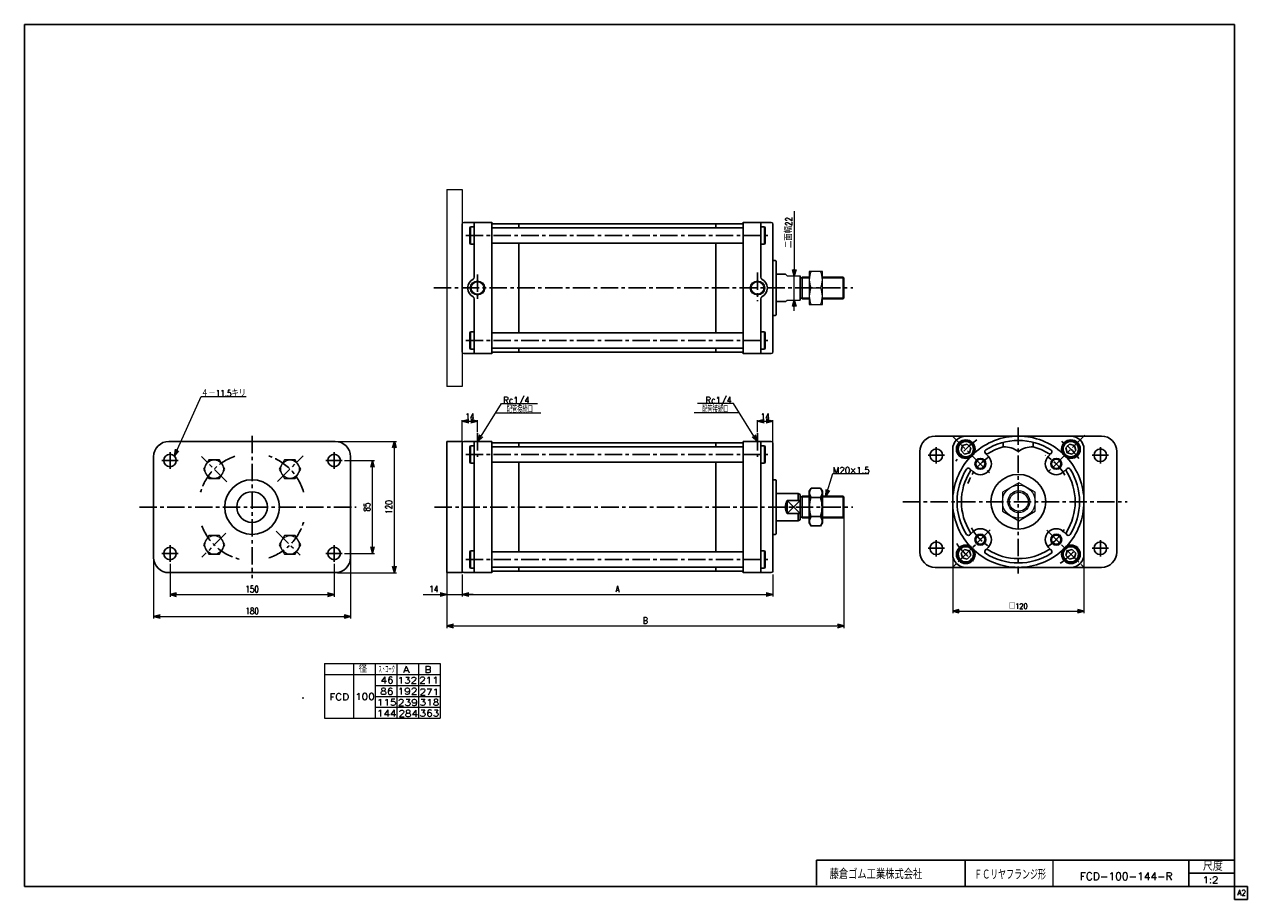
# Model space of a CAD drawing. Header units: millimetres. Extents: x -544 to 574, y -400 to 400.
import ezdxf
from ezdxf.enums import TextEntityAlignment as Align

# ---------------------------------------------------------------- set-up
doc = ezdxf.new("R2010")
doc.units = ezdxf.units.MM
doc.header["$LTSCALE"] = 0.5
doc.header["$PDSIZE"] = 1
doc.linetypes.add('CENTER', pattern=[50.8, 31.75, -6.35, 6.35, -6.35])
for name, color, linetype in [('Layer0016', 7, 'Continuous'), ('Layer0032', 7, 'Continuous'), ('ZUWAKU', 7, 'Continuous')]:
    doc.layers.add(name, color=color, linetype=linetype)
doc.styles.add('FdaStyle0', font='txt.shx', dxfattribs={"width": 0.8, "bigfont": 'bigfont'})
doc.dimstyles.new('DaDimRotatedStyle', dxfattribs={"dimtxt": 6, "dimasz": 6.000004, "dimexe": 1, "dimexo": 2, "dimgap": 1, "dimtad": 3, "dimdsep": 46, "dimtxsty": 'FdaStyle0', "dimblk1": 'OPEN30', "dimblk2": 'OPEN30', "dimsah": 1, "dimcen": 0.09, "dimclrd": 4, "dimclre": 4, "dimclrt": 4, "dimadec": 0, "dimazin": 2, "dimtfac": 1, "dimtdec": 4, "dimtmove": 0, "dimatfit": 0, "dimfxl": 1, "dimarcsym": 0})

# ---------------------------------------------------------------- blocks, each defined once
blk = doc.blocks.new('_OPEN30')
at = {"color": 0, "linetype": 'ByBlock', "lineweight": -2}
for p, q in [((-1, 0.267949), (0, 0)), ((0, 0), (-1, -0.267949)), ((0, 0), (-1, 0))]:
    blk.add_line(p, q, dxfattribs=at)
blk = doc.blocks.new('DC_GROUP_Φ100_1')
at = {"color": 4, "linetype": 'Continuous', "lineweight": 25}
for p, q in [((175, -23.8), (173.4, -26.7)), ((173.4, -26.7), (173.4, -55.7)), ((183.8, -23.8), (175, -23.8)), ((183.8, -32.5), (175, -32.5)), ((183.8, -23.8), (185.4, -26.7)), ((185.4, -26.7), (185.4, -55.7)), ((175, -58.5), (173.4, -55.7)), ((183.8, -49.8), (175, -49.8)), ((183.8, -58.5), (185.4, -55.7)), ((183.8, -58.5), (175, -58.5))]:
    blk.add_line(p, q, dxfattribs=at)
for centre, radius, start, end in [((181.3, -28.2), 7.67, 145.6111, 214.3889), ((202.3, -41.2), 28.7, 162.4111, 197.5889), ((177.4, -28.2), 7.67, 325.6111, 34.3889), ((156.4, -41.2), 28.7, 342.4111, 17.5889), ((181.3, -54.2), 7.67, 145.6111, 214.3889), ((177.4, -54.2), 7.67, 325.6111, 34.3889)]:
    blk.add_arc(centre, radius, start, end, dxfattribs=at)
blk = doc.blocks.new('*D2')
at = {"color": 4, "linetype": 'Continuous', "lineweight": 13}
for p, q in [((-143.9, 18.3), (-143.9, 38.3)), ((-143.9, 37.3), (-129.9, 37.3)), ((-129.9, 27.4), (-129.9, 38.3))]:
    blk.add_line(p, q, dxfattribs=at)
at = {"color": 4, "xscale": 6.000005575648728, "yscale": 5.999978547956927}
for p, rotation in [((-143.9, 37.3), 180), ((-129.9, 37.3), 360)]:
    blk.add_blockref('_OPEN30', p, dxfattribs=dict(at, rotation=rotation))
at = {"color": 4, "insert": (-136.9, 38.3), "char_height": 6, "width": 19.5, "attachment_point": 8, "style": 'FdaStyle0'}
blk.add_mtext('\\T1.00;14', dxfattribs=at)
blk = doc.blocks.new('*D3')
at = {"color": 4, "linetype": 'Continuous', "lineweight": 13}
for p, q in [((126.1, 27.4), (126.1, 38.3)), ((126.1, 37.3), (140.1, 37.3)), ((140.1, 18.3), (140.1, 38.3))]:
    blk.add_line(p, q, dxfattribs=at)
at = {"color": 4, "xscale": 6.000005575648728, "yscale": 5.999978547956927}
for p, rotation in [((126.1, 37.3), 180), ((140.1, 37.3), 360)]:
    blk.add_blockref('_OPEN30', p, dxfattribs=dict(at, rotation=rotation))
at = {"color": 4, "insert": (133.1, 38.3), "char_height": 6, "width": 19.5, "attachment_point": 8, "style": 'FdaStyle0'}
blk.add_mtext('\\T1.00;14', dxfattribs=at)
blk = doc.blocks.new('DC_GROUP_Φ100_2')
at = {"color": 4, "linetype": 'Continuous', "lineweight": 13}
for p, q in [((188.4, -31.2), (195, -10.6)), ((195, -10.6), (227.7, -10.6))]:
    blk.add_line(p, q, dxfattribs=at)
at = {"color": 4, "xscale": 6.000005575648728, "yscale": 5.999978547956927, "rotation": 252.3486127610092}
blk.add_blockref('_OPEN30', (188.4, -31.2), dxfattribs=at)
at = {"color": 4, "style": 'FdaStyle0', "width": 0.777778}
blk.add_text('M20×1.5', height=6, dxfattribs=at).set_placement((195, -10.6), (228.6, -10.6), align=Align.FIT)
blk = doc.blocks.new('DC_GROUP_Φ100_3')
at = {"color": 4, "linetype": 'Continuous', "lineweight": 13}
for p, q in [((185.4, 174.1), (173.4, 174.1)), ((173.4, 174.1), (173.4, 144.1)), ((185.4, 144.1), (185.4, 174.1)), ((175, 159.1), (183.8, 159.1)), ((173.4, 144.1), (185.4, 144.1))]:
    blk.add_line(p, q, dxfattribs=at)
for centre, start, end in [((191.5, 166.6), 155.495, 204.505), ((167.3, 166.6), 335.495, 24.505), ((191.5, 151.6), 155.495, 204.505), ((167.3, 151.6), 335.495, 24.505)]:
    blk.add_arc(centre, 18.1, start, end, dxfattribs=at)
blk = doc.blocks.new('DC_GROUP_Φ100_4')
at = {"color": 4, "linetype": 'Continuous', "lineweight": 25}
for p, q in [((411.2, 16.2), (408, 13)), ((408, 13), (409.1, 8.5)), ((415.7, 15), (411.2, 16.2)), ((416.9, 10.6), (415.7, 15)), ((409.1, 8.5), (413.6, 7.3)), ((413.6, 7.3), (416.9, 10.6))]:
    blk.add_line(p, q, dxfattribs=at)
for radius in [8, 6.96]:
    blk.add_circle((412.4, 11.8), radius, dxfattribs=at)
blk = doc.blocks.new('DC_GROUP_Φ100_5')
at = {"color": 4, "linetype": 'Continuous', "lineweight": 25}
for p, q in [((312.1, 10.6), (313.3, 15)), ((313.3, 15), (317.7, 16.2)), ((317.7, 16.2), (321, 13)), ((321, 13), (319.8, 8.5)), ((315.3, 7.3), (312.1, 10.6)), ((319.8, 8.5), (315.3, 7.3))]:
    blk.add_line(p, q, dxfattribs=at)
for radius in [8, 6.96]:
    blk.add_circle((316.5, 11.8), radius, dxfattribs=at)
blk = doc.blocks.new('DC_GROUP_Φ100_6')
at = {"color": 4, "linetype": 'Continuous', "lineweight": 25}
for p, q in [((315.3, -80), (312.1, -83.2)), ((312.1, -83.2), (313.3, -87.7)), ((313.3, -87.7), (317.7, -88.9)), ((319.8, -81.2), (315.3, -80)), ((317.7, -88.9), (321, -85.6)), ((321, -85.6), (319.8, -81.2))]:
    blk.add_line(p, q, dxfattribs=at)
for radius in [8, 6.96]:
    blk.add_circle((316.5, -84.4), radius, dxfattribs=at)
blk = doc.blocks.new('DC_GROUP_Φ100_7')
at = {"color": 4, "linetype": 'Continuous', "lineweight": 25}
for p, q in [((408, -85.6), (409.1, -81.2)), ((411.2, -88.9), (408, -85.6)), ((409.1, -81.2), (413.6, -80)), ((415.7, -87.7), (411.2, -88.9)), ((413.6, -80), (416.9, -83.2)), ((416.9, -83.2), (415.7, -87.7))]:
    blk.add_line(p, q, dxfattribs=at)
for radius in [8, 6.96]:
    blk.add_circle((412.4, -84.4), radius, dxfattribs=at)
blk = doc.blocks.new('DC_GROUP_Φ100_8')
at = {"color": 4, "linetype": 'Continuous', "lineweight": 13}
for p, q in [((364.9, -19), (349.9, -27.7)), ((379.9, -27.7), (364.9, -19)), ((349.9, -27.7), (349.9, -45)), ((379.9, -45), (379.9, -27.7)), ((349.9, -45), (364.9, -53.7)), ((364.9, -53.7), (379.9, -45))]:
    blk.add_line(p, q, dxfattribs=at)
for radius in [15, 10, 8.65]:
    blk.add_circle((364.9, -36.3), radius, dxfattribs=at)
blk = doc.blocks.new('DA_IMAGEDIMGROUP_1')
at = {"color": 4, "linetype": 'Continuous', "lineweight": 13}
for p, q in [((159.7, 229.2), (159.7, 170.1)), ((159.7, 148.1), (159.7, 170.1)), ((159.7, 138.1), (159.7, 148.1))]:
    blk.add_line(p, q, dxfattribs=at)
at = {"color": 4, "xscale": 6.000005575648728, "yscale": 5.999978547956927}
for p, rotation in [((159.7, 170.1), 270), ((159.7, 148.1), 90)]:
    blk.add_blockref('_OPEN30', p, dxfattribs=dict(at, rotation=rotation))
at = {"color": 4, "insert": (157.7, 195.6), "char_height": 6, "width": 45, "attachment_point": 7, "rotation": 90, "style": 'FdaStyle0'}
blk.add_mtext('\\T1.00;二面幅22', dxfattribs=at)
blk = doc.blocks.new('DC_GROUP_Φ100_9')
at = {"color": 4, "linetype": 'Continuous', "lineweight": 13}
for p, q in [((-375.5, 2), (-380.4, -6.5)), ((-365.7, 2), (-375.5, 2)), ((-360.8, -6.5), (-365.7, 2)), ((-380.4, -6.5), (-375.5, -15)), ((-365.7, -15), (-360.8, -6.5)), ((-375.5, -15), (-365.7, -15))]:
    blk.add_line(p, q, dxfattribs=at)
blk.add_circle((-370.6, -6.5), 8.5, dxfattribs=at)
blk = doc.blocks.new('DC_GROUP_Φ100_10')
at = {"color": 4, "linetype": 'Continuous', "lineweight": 13}
for p, q in [((-306.2, 2), (-311.1, -6.5)), ((-296.4, 2), (-306.2, 2)), ((-291.5, -6.5), (-296.4, 2)), ((-311.1, -6.5), (-306.2, -15)), ((-296.4, -15), (-291.5, -6.5)), ((-306.2, -15), (-296.4, -15))]:
    blk.add_line(p, q, dxfattribs=at)
blk.add_circle((-301.3, -6.5), 8.5, dxfattribs=at)
blk = doc.blocks.new('DC_GROUP_Φ100_11')
at = {"color": 4, "linetype": 'Continuous', "lineweight": 13}
for p, q in [((-375.5, -67.3), (-380.4, -75.8)), ((-380.4, -75.8), (-375.5, -84.3)), ((-365.7, -67.3), (-375.5, -67.3)), ((-360.8, -75.8), (-365.7, -67.3)), ((-365.7, -84.3), (-360.8, -75.8)), ((-375.5, -84.3), (-365.7, -84.3))]:
    blk.add_line(p, q, dxfattribs=at)
blk.add_circle((-370.6, -75.8), 8.5, dxfattribs=at)
blk = doc.blocks.new('DC_GROUP_Φ100_12')
at = {"color": 4, "linetype": 'Continuous', "lineweight": 13}
for p, q in [((-306.2, -67.3), (-311.1, -75.8)), ((-311.1, -75.8), (-306.2, -84.3)), ((-296.4, -67.3), (-306.2, -67.3)), ((-291.5, -75.8), (-296.4, -67.3)), ((-296.4, -84.3), (-291.5, -75.8)), ((-306.2, -84.3), (-296.4, -84.3))]:
    blk.add_line(p, q, dxfattribs=at)
blk.add_circle((-301.3, -75.8), 8.5, dxfattribs=at)
blk = doc.blocks.new('*D16')
at = {"color": 4, "linetype": 'Continuous', "lineweight": 13}
for p, q in [((-410.9, -93.2), (-410.9, -123.2)), ((-260.9, -93.2), (-260.9, -123.2)), ((-410.9, -121.2), (-260.9, -121.2))]:
    blk.add_line(p, q, dxfattribs=at)
at = {"color": 4, "xscale": 6.000005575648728, "yscale": 5.999978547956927}
for p, rotation in [((-410.9, -121.2), 180), ((-260.9, -121.2), 360)]:
    blk.add_blockref('_OPEN30', p, dxfattribs=dict(at, rotation=rotation))
at = {"color": 4, "insert": (-335.9, -119.2), "char_height": 6, "width": 30, "attachment_point": 8, "style": 'FdaStyle0'}
blk.add_mtext('\\T1.00;150', dxfattribs=at)
blk = doc.blocks.new('*D17')
at = {"color": 4, "linetype": 'Continuous', "lineweight": 13}
for p, q in [((-425.9, -43.2), (-425.9, -143.2)), ((-245.9, -43.2), (-245.9, -143.2)), ((-425.9, -141.2), (-245.9, -141.2))]:
    blk.add_line(p, q, dxfattribs=at)
at = {"color": 4, "xscale": 6.000005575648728, "yscale": 5.999978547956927}
for p, rotation in [((-425.9, -141.2), 180), ((-245.9, -141.2), 360)]:
    blk.add_blockref('_OPEN30', p, dxfattribs=dict(at, rotation=rotation))
at = {"color": 4, "insert": (-335.9, -139.2), "char_height": 6, "width": 30, "attachment_point": 8, "style": 'FdaStyle0'}
blk.add_mtext('\\T1.00;180', dxfattribs=at)
blk = doc.blocks.new('*D18')
at = {"color": 4, "linetype": 'Continuous', "lineweight": 13}
for p, q in [((-251.4, 1.3), (-223.9, 1.3)), ((-225.9, -83.7), (-225.9, 1.3)), ((-251.4, -83.7), (-223.9, -83.7))]:
    blk.add_line(p, q, dxfattribs=at)
at = {"color": 4, "xscale": 6.000005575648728, "yscale": 5.999978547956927}
for p, rotation in [((-225.9, 1.3), 90), ((-225.9, -83.7), 270)]:
    blk.add_blockref('_OPEN30', p, dxfattribs=dict(at, rotation=rotation))
at = {"color": 4, "insert": (-227.9, -41.2), "char_height": 6, "width": 22.5, "attachment_point": 8, "rotation": 90, "style": 'FdaStyle0'}
blk.add_mtext('\\T1.00;85', dxfattribs=at)
blk = doc.blocks.new('*D19')
at = {"color": 4, "linetype": 'Continuous', "lineweight": 13}
for p, q in [((-257.9, 18.8), (-203.9, 18.8)), ((-205.9, -101.2), (-205.9, 18.8)), ((-257.9, -101.2), (-203.9, -101.2))]:
    blk.add_line(p, q, dxfattribs=at)
at = {"color": 4, "xscale": 6.000005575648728, "yscale": 5.999978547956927}
for p, rotation in [((-205.9, 18.8), 90), ((-205.9, -101.2), 270)]:
    blk.add_blockref('_OPEN30', p, dxfattribs=dict(at, rotation=rotation))
at = {"color": 4, "insert": (-207.9, -41.2), "char_height": 6, "width": 30, "attachment_point": 8, "rotation": 90, "style": 'FdaStyle0'}
blk.add_mtext('\\T1.00;120', dxfattribs=at)
blk = doc.blocks.new('*D20')
at = {"color": 4, "linetype": 'Continuous', "lineweight": 13}
for p, q in [((304.5, -86.3), (304.5, -138.3)), ((424.5, -86.3), (424.5, -138.3)), ((304.5, -136.3), (424.5, -136.3))]:
    blk.add_line(p, q, dxfattribs=at)
at = {"color": 4, "xscale": 6.000005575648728, "yscale": 5.999978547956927}
for p, rotation in [((304.5, -136.3), 180), ((424.5, -136.3), 360)]:
    blk.add_blockref('_OPEN30', p, dxfattribs=dict(at, rotation=rotation))
at = {"color": 4, "insert": (364.5, -134.3), "char_height": 5, "width": 31.25, "attachment_point": 8, "style": 'FdaStyle0'}
blk.add_mtext('\\T1.00;□120', dxfattribs=at)
blk = doc.blocks.new('DA_IMAGEDIMGROUP_2')
at = {"color": 4, "linetype": 'Continuous', "lineweight": 13}
for p, q in [((-157.9, -103.2), (-157.9, -123.1)), ((-143.9, -103.2), (-143.9, -123.1)), ((-179.7, -121.1), (-157.9, -121.1)), ((-157.9, -121.1), (-143.9, -121.1)), ((-133.9, -121.1), (-143.9, -121.1))]:
    blk.add_line(p, q, dxfattribs=at)
at = {"color": 4, "xscale": 6.000005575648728, "yscale": 5.999978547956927}
for p, rotation in [((-157.9, -121.1), 360), ((-143.9, -121.1), 180)]:
    blk.add_blockref('_OPEN30', p, dxfattribs=dict(at, rotation=rotation))
at = {"color": 4, "insert": (-165.7, -119.1), "char_height": 6, "width": 22.5, "attachment_point": 9, "style": 'FdaStyle0'}
blk.add_mtext('\\T1.00;14', dxfattribs=at)
blk = doc.blocks.new('*D22')
at = {"color": 4, "linetype": 'Continuous', "lineweight": 13}
for p, q in [((-143.9, -102.9), (-143.9, -123.1)), ((140.1, -102.9), (140.1, -123.1)), ((-143.9, -121.1), (140.1, -121.1))]:
    blk.add_line(p, q, dxfattribs=at)
at = {"color": 4, "xscale": 6.000005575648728, "yscale": 5.999978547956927}
for p, rotation in [((-143.9, -121.1), 180), ((140.1, -121.1), 360)]:
    blk.add_blockref('_OPEN30', p, dxfattribs=dict(at, rotation=rotation))
at = {"color": 4, "insert": (-1.9, -119.1), "char_height": 6, "width": 15, "attachment_point": 8, "style": 'FdaStyle0'}
blk.add_mtext('\\T1.00;A', dxfattribs=at)
blk = doc.blocks.new('*D23')
at = {"color": 4, "linetype": 'Continuous', "lineweight": 13}
for p, q in [((205.1, -42.3), (205.1, -151.9)), ((-157.9, -93.2), (-157.9, -151.9)), ((-157.9, -149.9), (205.1, -149.9))]:
    blk.add_line(p, q, dxfattribs=at)
at = {"color": 4, "xscale": 6.000005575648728, "yscale": 5.999978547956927}
for p, rotation in [((-157.9, -149.9), 180), ((205.1, -149.9), 360)]:
    blk.add_blockref('_OPEN30', p, dxfattribs=dict(at, rotation=rotation))
at = {"color": 4, "insert": (23.6, -147.9), "char_height": 6, "width": 15, "attachment_point": 8, "style": 'FdaStyle0'}
blk.add_mtext('\\T1.00;B', dxfattribs=at)
blk = doc.blocks.new('DC_GROUP_Φ100_13')
at = {"color": 4, "linetype": 'Continuous', "lineweight": 13}
for p, q in [((-407, 5.5), (-382.6, 59.8)), ((-382.6, 59.8), (-341.4, 59.8))]:
    blk.add_line(p, q, dxfattribs=at)
at = {"color": 4, "xscale": 6.000005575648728, "yscale": 5.999978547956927, "rotation": 245.8277669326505}
blk.add_blockref('_OPEN30', (-407, 5.5), dxfattribs=at)
at = {"color": 4, "style": 'FdaStyle0', "width": 0.746377}
blk.add_text('４－11.5キリ', height=6, dxfattribs=at).set_placement((-382.6, 59.8), (-341.4, 59.8), align=Align.FIT)

msp = doc.modelspace()

# ---------------------------------------------------------------- linework, layer by layer
at = {"color": 4, "linetype": 'Continuous', "lineweight": 13}
for p, q in [((-157.9, 249.077), (-143.9, 249.077)), ((-157.9, 249.077), (-157.9, 69.077)), ((-143.9, 249.077), (-143.9, 69.077)), ((151.6, 171.577), (153.1, 170.077)), ((153.1, 170.077), (165.1, 170.077)), ((173.389, 169.077), (173.389, 149.077)), ((151.6, 146.577), (153.1, 148.084)), ((153.1, 148.077), (165.1, 148.077)), ((-143.9, 69.077), (-157.9, 69.077)), ((-129.65, 18.838), (-107.924, 53.357)), ((-113.13, 45.086), (-72.027, 45.086)), ((-107.924, 53.476), (-75.104, 53.476)), ((109.33, 45.086), (68.228, 45.086)), ((104.125, 53.476), (71.304, 53.476)), ((125.85, 18.838), (104.125, 53.357)), ((-269.625, -184.279), (-164.015, -184.279)), ((-269.625, -184.279), (-269.625, -234.279)), ((-243.206, -184.279), (-243.206, -234.279)), ((-223.408, -184.279), (-223.408, -234.279)), ((-203.61, -184.279), (-203.61, -234.279)), ((-183.813, -184.279), (-183.813, -234.279)), ((-164.015, -184.279), (-164.015, -234.279)), ((-269.625, -194.279), (-164.015, -194.279)), ((-223.408, -204.279), (-164.015, -204.279)), ((-223.361, -214.279), (-164.015, -214.279)), ((-269.625, -234.279), (-164.015, -234.279)), ((-223.408, -224.279), (-164.015, -224.279))]:
    msp.add_line(p, q, dxfattribs=at)
at = {"color": 4, "linetype": 'Continuous', "lineweight": 25}
for p, q in [((-143.9, 217.577), (-143.9, 184.077)), ((-143.9, 217.577), (-143.9, 159.077)), ((-142.4, 219.077), (-116.9, 219.077)), ((-142.4, 219.077), (-116.9, 219.077)), ((-136.3, 215.077), (-136.9, 214.038)), ((-136.9, 200.116), (-136.9, 214.038)), ((-132.9, 215.077), (-136.3, 215.077)), ((-136.3, 199.077), (-136.3, 215.077)), ((-132.9, 219.077), (-132.9, 168.836)), ((-116.9, 219.077), (-116.9, 218.827)), ((-116.9, 219.077), (-116.9, 218.827)), ((-116.9, 219.077), (-116.9, 159.077)), ((-116.9, 214.077), (113.1, 214.077)), ((-115.9, 217.827), (112.1, 217.827)), ((-115.9, 217.827), (112.1, 217.827)), ((-92.16, 217.827), (-92.16, 214.077)), ((88.1, 214.077), (88.1, 217.827)), ((113.1, 219.077), (113.1, 218.827)), ((138.6, 219.077), (113.1, 219.077)), ((113.1, 219.077), (113.1, 218.827)), ((138.6, 219.077), (113.1, 219.077)), ((113.1, 219.077), (113.1, 159.077)), ((129.1, 219.077), (129.1, 168.836)), ((129.1, 215.077), (132.5, 215.077)), ((132.5, 215.077), (133.1, 214.038)), ((132.5, 215.077), (132.5, 199.077)), ((133.1, 214.038), (133.1, 200.116)), ((140.1, 217.577), (140.1, 184.077)), ((140.1, 217.577), (140.1, 159.077)), ((-136.3, 199.077), (-136.9, 200.116)), ((-132.9, 199.077), (-136.3, 199.077)), ((-116.9, 200.077), (113.1, 200.077)), ((-92.16, 200.077), (-92.16, 159.077)), ((88.1, 159.077), (88.1, 200.077)), ((129.1, 199.077), (132.5, 199.077)), ((132.5, 199.077), (133.1, 200.116)), ((142.6, 184.077), (140.1, 184.077)), ((142.6, 184.077), (140.1, 184.077)), ((143.1, 183.577), (143.1, 171.577)), ((143.1, 183.577), (143.1, 159.077)), ((143.1, 171.577), (151.6, 171.577)), ((165.1, 170.077), (165.1, 148.077)), ((173.389, 168.262), (165.945, 168.262)), ((173.389, 169.077), (166.79, 169.077)), ((166.79, 149.112), (166.79, 169.077)), ((204.285, 169.077), (185.389, 169.077)), ((205.1, 168.262), (185.389, 168.262)), ((205.1, 168.262), (204.285, 169.077)), ((204.285, 169.077), (204.285, 149.077)), ((205.1, 168.262), (205.1, 149.892)), ((205.1, 168.262), (205.1, 149.892)), ((-143.9, 100.577), (-143.9, 159.077)), ((-116.9, 99.077), (-116.9, 159.077)), ((-92.16, 118.077), (-92.16, 159.077)), ((88.1, 159.077), (88.1, 118.077)), ((113.1, 99.077), (113.1, 159.077)), ((140.1, 100.577), (140.1, 159.077)), ((143.1, 134.577), (143.1, 159.077)), ((-132.9, 99.077), (-132.9, 149.318)), ((129.1, 99.077), (129.1, 149.318)), ((143.1, 146.577), (151.6, 146.577)), ((173.389, 149.892), (165.945, 149.892)), ((173.389, 149.077), (166.79, 149.077)), ((205.1, 149.892), (185.389, 149.892)), ((204.285, 149.077), (185.389, 149.077)), ((205.1, 149.892), (204.285, 149.077)), ((142.6, 134.077), (140.1, 134.077)), ((-136.3, 119.077), (-136.9, 118.038)), ((-136.9, 118.038), (-136.9, 104.116)), ((-132.9, 119.077), (-136.3, 119.077)), ((-136.3, 119.077), (-136.3, 103.077)), ((-116.9, 118.077), (113.1, 118.077)), ((129.1, 119.077), (132.5, 119.077)), ((132.5, 119.077), (133.1, 118.038)), ((132.5, 103.077), (132.5, 119.077)), ((133.1, 104.116), (133.1, 118.038)), ((-136.3, 103.077), (-136.9, 104.116)), ((-132.9, 103.077), (-136.3, 103.077)), ((-116.9, 104.077), (113.1, 104.077)), ((-92.16, 100.327), (-92.16, 104.077)), ((88.1, 104.077), (88.1, 100.327)), ((129.1, 103.077), (132.5, 103.077)), ((132.5, 103.077), (133.1, 104.116)), ((-142.4, 99.077), (-116.9, 99.077)), ((-116.9, 99.077), (-116.9, 99.327)), ((-115.9, 100.327), (112.1, 100.327)), ((113.1, 99.077), (113.1, 99.327)), ((138.6, 99.077), (113.1, 99.077)), ((288.475, 23.668), (440.475, 23.668)), ((316.475, 23.668), (364.475, 23.668)), ((364.72, 23.668), (412.475, 23.668)), ((-411.938, 18.838), (-259.938, 18.838)), ((-157.9, 18.838), (-157.9, -101.162)), ((-157.9, 18.838), (-143.9, 18.838)), ((-157.9, 18.838), (-143.9, 18.838)), ((-143.9, 17.338), (-143.9, -16.162)), ((-143.9, 17.338), (-143.9, -41.162)), ((-142.4, 18.838), (-116.9, 18.838)), ((-142.4, 18.838), (-116.9, 18.838)), ((-136.3, 14.838), (-136.9, 13.799)), ((-136.9, -0.123), (-136.9, 13.799)), ((-132.9, 14.838), (-136.3, 14.838)), ((-136.3, -1.162), (-136.3, 14.838)), ((-132.9, 18.838), (-132.9, -41.162)), ((-116.9, 18.838), (-116.9, 18.588)), ((-116.9, 18.838), (-116.9, 18.588)), ((-116.9, 18.838), (-116.9, -41.162)), ((-116.9, 13.838), (113.1, 13.838)), ((-115.9, 17.588), (112.1, 17.588)), ((-115.9, 17.588), (112.1, 17.588)), ((-92.16, 17.588), (-92.16, 13.838)), ((88.1, 13.838), (88.1, 17.588)), ((113.1, 18.838), (113.1, 18.588)), ((138.6, 18.838), (113.1, 18.838)), ((113.1, 18.838), (113.1, 18.588)), ((138.6, 18.838), (113.1, 18.838)), ((113.1, 18.838), (113.1, -41.162)), ((129.1, 18.838), (129.1, -41.162)), ((129.1, 14.838), (132.5, 14.838)), ((132.5, 14.838), (133.1, 13.799)), ((132.5, 14.838), (132.5, -1.162)), ((133.1, 13.799), (133.1, -0.123)), ((140.1, 17.338), (140.1, -16.162)), ((140.1, 17.338), (140.1, -41.162)), ((304.475, -36.087), (304.475, 11.668)), ((350.775, 17.966), (350.775, 13.831)), ((378.175, 17.966), (378.175, 13.831)), ((424.475, 11.668), (424.475, -36.332)), ((-425.938, -87.162), (-425.938, 4.838)), ((-245.938, 4.838), (-245.938, -87.162)), ((274.475, -82.332), (274.475, 9.668)), ((334.317, 7.968), (336.897, 5.387)), ((394.632, 7.968), (392.052, 5.387)), ((454.475, 9.668), (454.475, -82.332)), ((-136.3, -1.162), (-136.9, -0.123)), ((-132.9, -1.162), (-136.3, -1.162)), ((-116.9, -0.162), (113.1, -0.162)), ((-92.16, -0.162), (-92.16, -41.162)), ((88.1, -41.162), (88.1, -0.162)), ((129.1, -1.162), (132.5, -1.162)), ((132.5, -1.162), (133.1, -0.123)), ((320.174, -6.174), (322.755, -8.755)), ((408.775, -6.174), (406.194, -8.755)), ((142.6, -16.162), (140.1, -16.162)), ((142.6, -16.162), (140.1, -16.162)), ((143.1, -16.662), (143.1, -28.662)), ((143.1, -16.662), (143.1, -41.162)), ((143.1, -28.662), (163.1, -28.662)), ((163.1, -28.662), (163.1, -35.225)), ((163.1, -28.662), (165.1, -29.595)), ((165.1, -29.595), (165.1, -52.729)), ((173.389, -31.977), (165.945, -31.977)), ((173.389, -31.162), (166.79, -31.162)), ((166.79, -51.127), (166.79, -31.162)), ((204.285, -31.162), (185.389, -31.162)), ((205.1, -31.977), (185.389, -31.977)), ((205.1, -31.977), (204.285, -31.162)), ((204.285, -31.162), (204.285, -51.162)), ((205.1, -31.977), (205.1, -50.347)), ((205.1, -31.977), (205.1, -50.347)), ((-143.9, -99.662), (-143.9, -41.162)), ((-132.9, -101.162), (-132.9, -41.162)), ((-116.9, -101.162), (-116.9, -41.162)), ((-92.16, -82.162), (-92.16, -41.162)), ((88.1, -41.162), (88.1, -82.162)), ((113.1, -101.162), (113.1, -41.162)), ((129.1, -101.162), (129.1, -41.162)), ((140.1, -99.662), (140.1, -41.162)), ((143.1, -65.662), (143.1, -41.162)), ((153.1, -35.225), (165.1, -35.225)), ((153.1, -35.225), (153.1, -47.099)), ((165.1, -35.225), (153.1, -47.099)), ((153.1, -35.225), (165.1, -47.099)), ((304.475, -84.332), (304.475, -36.332)), ((424.475, -36.578), (424.475, -84.332)), ((143.1, -53.662), (163.1, -53.662)), ((153.1, -47.099), (165.1, -47.099)), ((163.1, -47.099), (163.1, -53.662)), ((163.1, -53.662), (165.1, -52.729)), ((173.389, -50.347), (165.945, -50.347)), ((173.389, -51.162), (166.79, -51.162)), ((205.1, -50.347), (185.389, -50.347)), ((204.285, -51.162), (185.389, -51.162)), ((205.1, -50.347), (204.285, -51.162)), ((142.6, -66.162), (140.1, -66.162)), ((320.174, -66.49), (322.755, -63.909)), ((408.775, -66.49), (406.194, -63.909)), ((334.317, -80.632), (336.897, -78.052)), ((394.632, -80.632), (392.052, -78.052)), ((-136.3, -81.162), (-136.9, -82.201)), ((-136.9, -82.201), (-136.9, -96.123)), ((-132.9, -81.162), (-136.3, -81.162)), ((-136.3, -81.162), (-136.3, -97.162)), ((-116.9, -82.162), (113.1, -82.162)), ((129.1, -81.162), (132.5, -81.162)), ((132.5, -81.162), (133.1, -82.201)), ((132.5, -97.162), (132.5, -81.162)), ((133.1, -96.123), (133.1, -82.201)), ((-136.3, -97.162), (-136.9, -96.123)), ((-132.9, -97.162), (-136.3, -97.162)), ((-116.9, -96.162), (113.1, -96.162)), ((-115.9, -99.912), (112.1, -99.912)), ((-92.16, -99.912), (-92.16, -96.162)), ((88.1, -96.162), (88.1, -99.912)), ((129.1, -97.162), (132.5, -97.162)), ((132.5, -97.162), (133.1, -96.123)), ((440.475, -96.332), (288.475, -96.332)), ((364.229, -96.332), (316.475, -96.332)), ((412.475, -96.332), (364.475, -96.332)), ((-259.938, -101.162), (-411.938, -101.162)), ((-157.9, -101.162), (-143.9, -101.162)), ((-142.4, -101.162), (-116.9, -101.162)), ((-116.9, -101.162), (-116.9, -100.912)), ((113.1, -101.162), (113.1, -100.912)), ((138.6, -101.162), (113.1, -101.162))]:
    msp.add_line(p, q, dxfattribs=at)
at = {"color": 4, "linetype": 'CENTER', "lineweight": 25}
for p, q in [((-140.625, 207.077), (137.862, 207.077)), ((-129.9, 171.381), (-129.9, 148.535)), ((126.1, 173.348), (126.1, 147.022)), ((-169.69, 159.077), (213.272, 159.077)), ((-140.625, 111.077), (137.862, 111.077)), ((-335.938, 23.838), (-335.938, -106.162)), ((-129.9, 26.39), (-129.9, 4.739)), ((126.1, 26.39), (126.1, 4.739)), ((304.448, 23.694), (338.937, -10.795)), ((364.475, 31.427), (364.475, -101.794)), ((425.37, 24.563), (390.477, -10.329)), ((289.475, -1.332), (289.475, 13.668)), ((439.475, -1.332), (439.475, 13.668)), ((-403.438, 1.338), (-418.438, 1.338)), ((-410.938, -6.162), (-410.938, 8.838)), ((-253.438, 1.338), (-268.438, 1.338)), ((-260.938, -6.162), (-260.938, 8.838)), ((-140.625, 6.838), (137.862, 6.838)), ((296.975, 6.168), (281.975, 6.168)), ((446.975, 6.168), (431.975, 6.168)), ((-438.865, -41.162), (-240.7, -41.162)), ((-169.109, -41.162), (213.272, -41.162)), ((258.794, -36.332), (464.099, -36.332)), ((338.697, -62.109), (304.475, -96.332)), ((390.549, -62.407), (424.475, -96.332)), ((-410.938, -91.162), (-410.938, -76.162)), ((-260.938, -91.162), (-260.938, -76.162)), ((289.475, -86.332), (289.475, -71.332)), ((439.475, -86.332), (439.475, -71.332)), ((-403.438, -83.662), (-418.438, -83.662)), ((-253.438, -83.662), (-268.438, -83.662)), ((-140.625, -89.162), (137.862, -89.162)), ((296.975, -78.832), (281.975, -78.832)), ((446.975, -78.832), (431.975, -78.832))]:
    msp.add_line(p, q, dxfattribs=at)
at = {"color": 4, "linetype": 'CENTER', "lineweight": 13}
for p, q in [((-359.023, -18.077), (-382.107, 5.007)), ((-312.579, -17.803), (-289.22, 5.556)), ((-359.841, -65.065), (-381.786, -87.01)), ((-313.936, -63.164), (-291.935, -85.165))]:
    msp.add_line(p, q, dxfattribs=at)
at = {"color": 4, "linetype": 'Continuous', "lineweight": 13}
for centre, radius in [((-129.9, 159.077), 6.597), ((-129.9, 159.077), 5.697), ((126.1, 159.077), 6.597), ((126.1, 159.077), 5.697)]:
    msp.add_circle(centre, radius, dxfattribs=at)
at = {"color": 4, "linetype": 'Continuous', "lineweight": 25}
for centre, radius in [((289.475, 6.168), 5.75), ((316.391, 11.751), 8.5), ((412.558, 11.751), 8.5), ((439.475, 6.168), 5.75), ((-410.938, 1.338), 5.75), ((-260.938, 1.338), 5.75), ((329.826, -1.684), 5), ((329.826, -1.684), 4.2), ((399.123, -1.684), 5), ((399.123, -1.684), 4.2), ((364.475, -36.332), 25), ((-335.938, -41.162), 14), ((329.826, -70.981), 5), ((329.826, -70.981), 4.2), ((399.123, -70.981), 5), ((399.123, -70.981), 4.2), ((-410.938, -83.662), 5.75), ((-260.938, -83.662), 5.75), ((289.475, -78.832), 5.75), ((316.391, -84.416), 8.5), ((412.558, -84.416), 8.5), ((439.475, -78.832), 5.75)]:
    msp.add_circle(centre, radius, dxfattribs=at)
for centre, radius, start, end in [((-142.4, 217.577), 1.5, 90, 180), ((-142.4, 217.577), 1.5, 90, 180), ((-115.9, 218.827), 1, 180, 270), ((-115.9, 218.827), 1, 180, 270), ((112.1, 218.827), 1, 270, 0), ((112.1, 218.827), 1, 270, 0), ((138.6, 217.577), 1.5, 0, 90), ((138.6, 217.577), 1.5, 0, 90), ((142.6, 183.577), 0.5, 0, 90), ((142.6, 183.577), 0.5, 0, 90), ((-134.9, 168.836), 2, 303.055731, 0), ((131.1, 168.836), 2, 180, 236.944269), ((165.945, 169.077), 0.845, 180, 357.628158), ((-129.9, 159.077), 9, 115.810497, 244.189503), ((126.1, 159.077), 9, 295.810497, 64.189503), ((-134.9, 149.318), 2, 0, 56.944269), ((131.1, 149.318), 2, 123.055731, 180), ((165.945, 149.077), 0.845, 2.371842, 180), ((142.6, 134.577), 0.5, 270, 0), ((-142.4, 100.577), 1.5, 180, 270), ((-115.9, 99.327), 1, 90, 180), ((112.1, 99.327), 1, 0, 90), ((138.6, 100.577), 1.5, 270, 0), ((288.475, 9.668), 14, 90, 180), ((316.475, 11.668), 12, 90, 180), ((364.475, -36.332), 60, 90, 132.423346), ((364.475, -36.332), 60, 47.576654, 89.765627), ((412.475, 11.668), 12, 0, 90), ((440.475, 9.668), 14, 0, 90), ((-411.938, 4.838), 14, 90, 180), ((-259.938, 4.838), 14, 0, 90), ((-142.4, 17.338), 1.5, 90, 180), ((-142.4, 17.338), 1.5, 90, 180), ((-115.9, 18.588), 1, 180, 270), ((-115.9, 18.588), 1, 180, 270), ((112.1, 18.588), 1, 270, 0), ((112.1, 18.588), 1, 270, 0), ((138.6, 17.338), 1.5, 0, 90), ((138.6, 17.338), 1.5, 0, 90), ((364.475, -36.332), 56, 90, 122.160412), ((364.475, -36.332), 52, 105.275557, 122.160412), ((351.936, -6.136), 20, 51.016046, 93.329528), ((377.013, -6.136), 20, 86.670472, 128.983954), ((364.475, -36.332), 56, 57.839588, 90), ((364.475, -36.332), 52, 57.839588, 74.724443), ((364.475, -36.332), 60, 137.576654, 179.765627), ((329.826, -1.684), 10, 225, 45), ((335.731, 9.382), 2, 122.160412, 302.160412), ((399.123, -1.684), 10, 135, 315), ((393.218, 9.382), 2, 237.839588, 57.839588), ((364.475, -36.332), 60, 0, 42.423346), ((364.475, -36.332), 56, 147.839588, 180), ((364.475, -36.332), 52, 147.839588, 180), ((318.76, -7.589), 2, 327.839588, 147.839588), ((410.189, -7.589), 2, 32.160412, 212.160412), ((364.475, -36.332), 52, 0, 32.160412), ((364.475, -36.332), 56, 0, 32.160412), ((142.6, -16.662), 0.5, 0, 90), ((142.6, -16.662), 0.5, 0, 90), ((165.945, -31.162), 0.845, 180, 357.628158), ((164.1, -41.162), 12.5, 151.642363, 208.357637), ((364.475, -36.332), 60, 180, 222.423346), ((364.475, -36.332), 56, 180, 212.160412), ((364.475, -36.332), 52, 180, 212.160412), ((364.475, -36.332), 52, 327.839588, 360), ((364.475, -36.332), 60, 317.576654, 359.765627), ((364.475, -36.332), 56, 327.839588, 360), ((165.945, -51.162), 0.845, 2.371842, 180), ((142.6, -65.662), 0.5, 270, 0), ((318.76, -65.076), 2, 212.160412, 32.160412), ((329.826, -70.981), 10, 315, 135), ((399.123, -70.981), 10, 45, 225), ((410.189, -65.076), 2, 147.839588, 327.839588), ((-411.938, -87.162), 14, 180, 270), ((-259.938, -87.162), 14, 270, 0), ((288.475, -82.332), 14, 180, 270), ((316.475, -84.332), 12, 180, 270), ((364.475, -36.332), 60, 227.576654, 269.765627), ((335.731, -82.047), 2, 57.839588, 237.839588), ((364.475, -36.332), 56, 237.839588, 270), ((364.475, -36.332), 52, 237.839588, 270), ((364.475, -36.332), 52, 270, 302.160412), ((364.475, -36.332), 60, 270, 312.423346), ((364.475, -36.332), 56, 270, 302.160412), ((393.218, -82.047), 2, 302.160412, 122.160412), ((412.475, -84.332), 12, 270, 360), ((440.475, -82.332), 14, 270, 0), ((-142.4, -99.662), 1.5, 180, 270), ((-115.9, -100.912), 1, 90, 180), ((112.1, -100.912), 1, 0, 90), ((138.6, -99.662), 1.5, 270, 0)]:
    msp.add_arc(centre, radius, start, end, dxfattribs=at)
at = {"color": 4, "linetype": 'CENTER', "lineweight": 25}
for centre, radius, start, end in [((364.475, -36.332), 68, 123.762253, 147.017956), ((364.475, -36.332), 68, 35.630923, 56.425835), ((-335.938, -41.162), 49, 108.701777, 163.783623), ((-335.938, -41.162), 49, 16.133604, 74.783088), ((364.475, -36.332), 49, 123.286596, 160.107423), ((364.475, -36.332), 49, 29.708026, 60.041852), ((-335.938, -41.162), 49, 288.037714, 345.130409), ((-335.938, -41.162), 49, 200.48998, 256.303753), ((364.475, -36.332), 49, 209.054326, 236.534621), ((364.475, -36.332), 49, 303.286596, 328.747672), ((364.475, -36.332), 68, 214.111929, 233.857322), ((364.475, -36.332), 68, 304.168926, 324.625684)]:
    msp.add_arc(centre, radius, start, end, dxfattribs=at)
at = {"color": 5, "linetype": 'Continuous'}
msp.add_point((-289.389, -215.803), dxfattribs=at)
at = {"layer": 'Layer0016', "color": 4, "linetype": 'Continuous', "lineweight": 25}
for p in [(-143.9, 17.338), (-143.9, -99.662)]:
    msp.add_line(p, (-143.9, -41.162), dxfattribs=at)
at = {"layer": 'Layer0032', "color": 4, "linetype": 'Continuous', "lineweight": 25}
msp.add_circle((-335.938, -41.162), 25, dxfattribs=at)
at = {"layer": 'ZUWAKU', "color": 5, "linetype": 'Continuous', "lineweight": 25}
for p, q in [((562, 400), (-544, 400)), ((-544, -388), (-544, 400)), ((562, -400), (562, 400)), ((574, -388), (-544, -388)), ((574, -400), (574, -388)), ((574, -400), (562, -400))]:
    msp.add_line(p, q, dxfattribs=at)
at = {"layer": 'ZUWAKU', "color": 4, "linetype": 'Continuous', "lineweight": 25}
for p, q in [((180, -364), (562, -364)), ((180, -386.93), (180, -364)), ((316, -364), (316, -388)), ((520.27, -388), (520.27, -364)), ((520.27, -376), (562, -376))]:
    msp.add_line(p, q, dxfattribs=at)
at = {"layer": 'ZUWAKU', "color": 4, "linetype": 'Continuous', "lineweight": 13}
msp.add_line((396, -364), (396, -388), dxfattribs=at)

# ---------------------------------------------------------------- block references
at = {"linetype": 'Continuous'}
for name in ['DA_IMAGEDIMGROUP_1', 'DC_GROUP_Φ100_3', 'DC_GROUP_Φ100_13', 'DC_GROUP_Φ100_5', 'DC_GROUP_Φ100_4', 'DC_GROUP_Φ100_9', 'DC_GROUP_Φ100_10', 'DC_GROUP_Φ100_2', 'DC_GROUP_Φ100_8', 'DC_GROUP_Φ100_1', 'DC_GROUP_Φ100_11', 'DC_GROUP_Φ100_12', 'DC_GROUP_Φ100_6', 'DC_GROUP_Φ100_7', 'DA_IMAGEDIMGROUP_2']:
    msp.add_blockref(name, (0, 0), dxfattribs=at)
at = {"color": 4, "xscale": 6.000005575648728, "yscale": 5.999978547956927}
for p, rotation in [((-129.65, 18.838), 237.814471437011), ((125.85, 18.838), 302.185528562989)]:
    msp.add_blockref('_OPEN30', p, dxfattribs=dict(at, rotation=rotation))

# ---------------------------------------------------------------- texts
at = {"color": 4, "style": 'FdaStyle0'}
for s, height, width, p, p2 in [('Rc1/4', 6, 0.8, (-106.333, 53.476), (-82.333, 53.476)), ('Rc1/4', 6, 0.8, (78.534, 53.476), (102.534, 53.476)), ('配管接続口', 6, 0.666667, (-103.256, 45.086), (-79.256, 45.086)), ('配管接続口', 6, 0.666667, (75.457, 45.086), (99.457, 45.086)), ('   径', 6, 0.952381, (-254.779, -192.445), (-230.779, -192.445)), ('ストローク', 6, 0.416667, (-220.409, -192.947), (-205.409, -192.947)), ('ＦＣリヤフランジ形', 8, 0.694915, (324.12, -381.575), (389.72, -381.575)), ('FCD-100-144-R', 7, 0.823301, (420.731, -382.226), (505.531, -382.226)), ('1:2', 6, 0.8, (532.87, -385), (547.27, -385))]:
    msp.add_text(s, height=height, dxfattribs=dict(at, width=width)).set_placement(p, p2, align=Align.FIT)
for s, p, p2 in [('A', (-197.956, -192.7), (-191.956, -192.7)), ('B', (-178.159, -192.7), (-172.159, -192.7)), ('46', (-218.55, -202.352), (-206.55, -202.352)), ('132', (-203.009, -202.579), (-185.009, -202.579)), ('211', (-183.262, -202.487), (-165.262, -202.487)), ('FCD', (-265.261, -217.7), (-247.261, -217.7)), ('100', (-241.802, -217.447), (-223.802, -217.447)), ('86', (-218.807, -212.7), (-206.807, -212.7)), ('192', (-202.817, -212.555), (-184.817, -212.555)), ('271', (-182.931, -213.234), (-164.931, -213.234)), ('115', (-221.861, -222.7), (-203.861, -222.7)), ('239', (-202.562, -222.901), (-184.562, -222.901)), ('318', (-182.807, -222.7), (-164.807, -222.7)), ('144', (-221.861, -232.7), (-203.861, -232.7)), ('284', (-202.147, -232.901), (-184.147, -232.901)), ('363', (-182.807, -232.7), (-164.807, -232.7))]:
    msp.add_text(s, height=6, dxfattribs=at).set_placement(p, p2, align=Align.FIT)
at = {"layer": 'ZUWAKU', "color": 4, "style": 'FdaStyle0'}
for s, height, width, p, p2 in [('尺度', 7.6, 0.749175, (533.23, -373.56), (551.39, -373.56)), ('藤倉ゴム工業株式会社', 9, 0.652778, (192.025, -381.315), (276.625, -381.315))]:
    msp.add_text(s, height=height, dxfattribs=dict(at, width=width)).set_placement(p, p2, align=Align.FIT)
at = {"layer": 'ZUWAKU', "color": 7, "style": 'FdaStyle0', "width": 0.8}
msp.add_text('A2', height=5, dxfattribs=at).set_placement((564.615, -396.25), (572.615, -396.25), align=Align.FIT)

# ---------------------------------------------------------------- dimensions: what is measured, and where the dimension line sits
at = {"linetype": 'Continuous', "lineweight": 13}
for base, p1, p2, override, picture, middle in [((-129.9, 37.307), (-143.9, 16.338), (-129.9, 25.39), {"dimtxt": 6, "dimasz": 6.000004, "dimexe": 1, "dimexo": 2, "dimgap": 1, "dimtad": 3, "dimtih": 0, "dimtoh": 0, "dimdec": 2, "dimzin": 8, "dimtxsty": 'FdaStyle0', "dimblk1": 'OPEN30', "dimblk2": 'OPEN30', "dimsah": 1, "dimclrd": 4, "dimclre": 4, "dimclrt": 4, "dimazin": 2, "dimtofl": 1, "dimatfit": 0, "dimtolj": 0, "dimtzin": 8}, '*D2', (-136.9, 37.307)), ((140.1, 37.307), (126.1, 25.39), (140.1, 16.338), {"dimtxt": 6, "dimasz": 6.000004, "dimexe": 1, "dimexo": 2, "dimgap": 1, "dimtad": 3, "dimtih": 0, "dimtoh": 0, "dimdec": 2, "dimzin": 8, "dimtxsty": 'FdaStyle0', "dimblk1": 'OPEN30', "dimblk2": 'OPEN30', "dimsah": 1, "dimclrd": 4, "dimclre": 4, "dimclrt": 4, "dimazin": 2, "dimtofl": 1, "dimatfit": 0, "dimtolj": 0, "dimtzin": 8}, '*D3', (133.1, 37.307)), ((-245.938, -141.162), (-425.938, -41.162), (-245.938, -41.162), {"dimtxt": 6, "dimasz": 6.000004, "dimexe": 2, "dimexo": 2, "dimgap": 2, "dimtad": 3, "dimtih": 0, "dimtoh": 0, "dimdec": 2, "dimzin": 8, "dimtxsty": 'FdaStyle0', "dimblk1": 'OPEN30', "dimblk2": 'OPEN30', "dimsah": 1, "dimclrd": 4, "dimclre": 4, "dimclrt": 4, "dimazin": 2, "dimtofl": 1, "dimatfit": 0, "dimtolj": 0, "dimtzin": 8}, '*D17', (-335.938, -141.162)), ((-260.938, -121.162), (-410.938, -91.162), (-260.938, -91.162), {"dimtxt": 6, "dimasz": 6.000004, "dimexe": 2, "dimexo": 2, "dimgap": 2, "dimtad": 3, "dimtih": 0, "dimtoh": 0, "dimdec": 2, "dimzin": 8, "dimtxsty": 'FdaStyle0', "dimblk1": 'OPEN30', "dimblk2": 'OPEN30', "dimsah": 1, "dimclrd": 4, "dimclre": 4, "dimclrt": 4, "dimazin": 2, "dimtofl": 1, "dimatfit": 0, "dimtolj": 0, "dimtzin": 8}, '*D16', (-335.938, -121.162))]:
    dim = msp.add_linear_dim(base=base, p1=p1, p2=p2, dimstyle='DaDimRotatedStyle', override=override, dxfattribs=at)
    dim.commit()
    dim.dimension.update_dxf_attribs({"geometry": picture, "text_midpoint": middle})
for base, p1, p2, picture, middle in [((-205.938, 18.838), (-259.938, -101.162), (-259.938, 18.838), '*D19', (-205.938, -41.162)), ((-225.938, 1.338), (-253.438, -83.662), (-253.438, 1.338), '*D18', (-225.938, -41.162))]:
    dim = msp.add_linear_dim(base=base, p1=p1, p2=p2, angle=90, dimstyle='DaDimRotatedStyle', override={"dimtxt": 6, "dimasz": 6.000004, "dimexe": 2, "dimexo": 2, "dimgap": 2, "dimtad": 3, "dimtih": 0, "dimtoh": 0, "dimdec": 2, "dimzin": 8, "dimtxsty": 'FdaStyle0', "dimblk1": 'OPEN30', "dimblk2": 'OPEN30', "dimsah": 1, "dimclrd": 4, "dimclre": 4, "dimclrt": 4, "dimazin": 2, "dimtofl": 1, "dimatfit": 0, "dimtolj": 0, "dimtzin": 8}, dxfattribs=at)
    dim.commit()
    dim.dimension.update_dxf_attribs({"geometry": picture, "text_midpoint": middle})
for base, p1, p2, text, override, picture, middle in [((205.1, -149.912), (-157.9, -91.162), (205.1, -40.347), 'B', {"dimtxt": 6, "dimasz": 6.000004, "dimexe": 2, "dimexo": 2, "dimgap": 2, "dimtad": 3, "dimtih": 0, "dimtoh": 0, "dimdec": 2, "dimzin": 8, "dimtxsty": 'FdaStyle0', "dimblk1": 'OPEN30', "dimblk2": 'OPEN30', "dimsah": 1, "dimclrd": 4, "dimclre": 4, "dimclrt": 4, "dimazin": 2, "dimtofl": 1, "dimatfit": 0, "dimtolj": 0, "dimtzin": 8}, '*D23', (23.6, -149.912)), ((424.475, -136.332), (304.475, -84.332), (424.475, -84.332), '□<>', {"dimtxt": 5, "dimasz": 6.000004, "dimexe": 2, "dimexo": 2, "dimgap": 2, "dimtad": 3, "dimtih": 0, "dimtoh": 0, "dimdec": 2, "dimzin": 8, "dimtxsty": 'FdaStyle0', "dimblk1": 'OPEN30', "dimblk2": 'OPEN30', "dimsah": 1, "dimclrd": 4, "dimclre": 4, "dimclrt": 4, "dimazin": 2, "dimtofl": 1, "dimatfit": 0, "dimtolj": 0, "dimtzin": 8}, '*D20', (364.475, -136.332)), ((140.1, -121.134), (-143.9, -100.884), (140.1, -100.884), 'A', {"dimtxt": 6, "dimasz": 6.000004, "dimexe": 2, "dimexo": 2, "dimgap": 2, "dimtad": 3, "dimtih": 0, "dimtoh": 0, "dimdec": 2, "dimzin": 8, "dimtxsty": 'FdaStyle0', "dimblk1": 'OPEN30', "dimblk2": 'OPEN30', "dimsah": 1, "dimclrd": 4, "dimclre": 4, "dimclrt": 4, "dimazin": 2, "dimtofl": 1, "dimatfit": 0, "dimtolj": 0, "dimtzin": 8}, '*D22', (-1.9, -121.134))]:
    dim = msp.add_linear_dim(base=base, p1=p1, p2=p2, text=text, dimstyle='DaDimRotatedStyle', override=override, dxfattribs=at)
    dim.commit()
    dim.dimension.update_dxf_attribs({"geometry": picture, "text_midpoint": middle})

doc.saveas('drawing.dxf')
